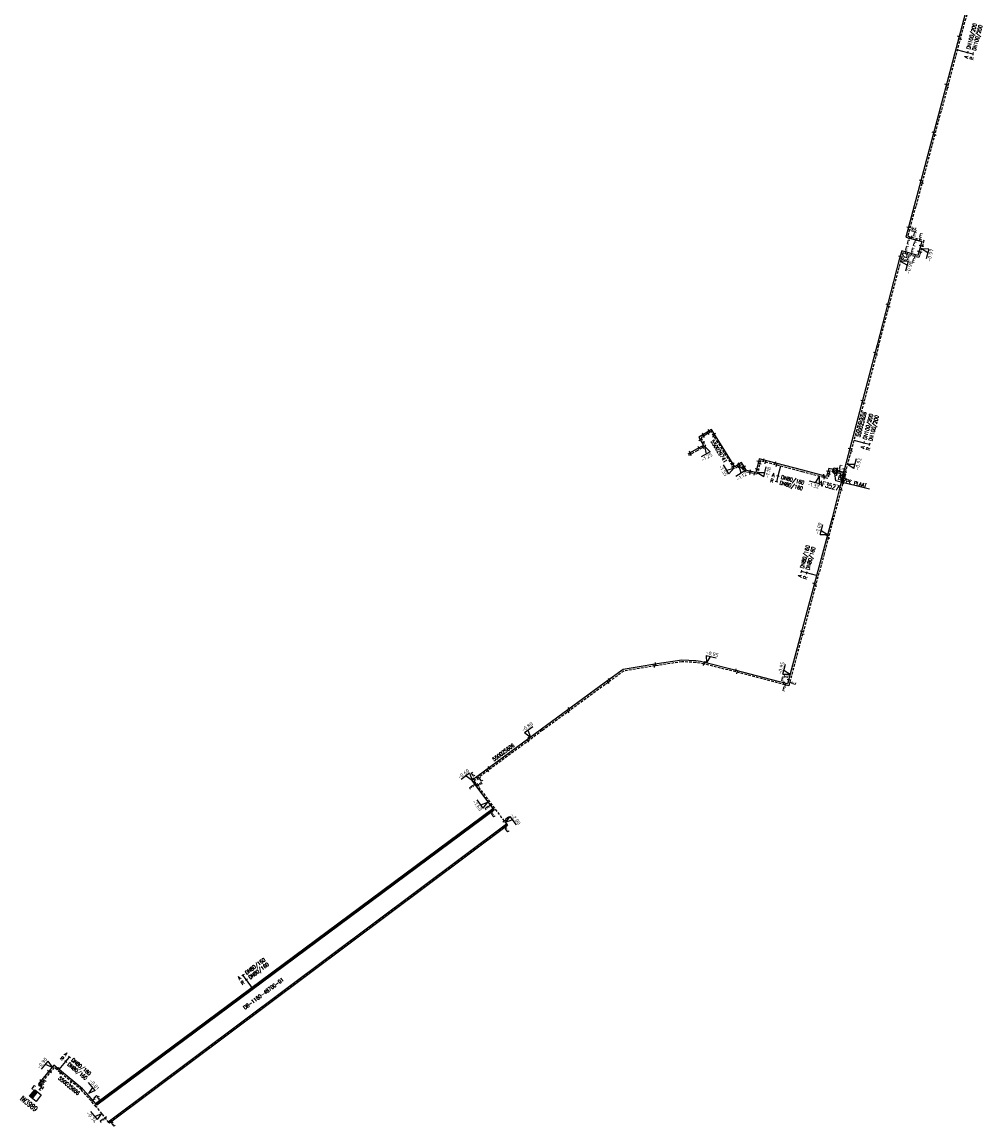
# Model space of a CAD drawing. Header units: millimetres. Extents: x 0 to 118318689, y 0 to 490460760.
# Tile 90 of 117: x 116280607 to 116512785, y 487153398 to 487419960. Entities that reach past the tile are written whole.
import ezdxf
from ezdxf.enums import TextEntityAlignment as Align

# ---------------------------------------------------------------- set-up
doc = ezdxf.new("R2010")
doc.units = ezdxf.units.MM
doc.header["$LTSCALE"] = 200
doc.linetypes.add('HIDDEN2', pattern=[4.7625, 3.175, -1.5875])
doc.layers.get('0').update_dxf_attribs({"color": 8})
for name, color, linetype in [('WT-C-AFSLUITER', 7, 'Continuous'), ('WT-C-kastWM', 7, 'Continuous'), ('WT-C-mof', 7, 'Continuous'), ('WT-C-tstuk', 7, 'Continuous'), ('WT-C-VERLOOP', 7, 'Continuous'), ('WT-I-diam', 7, 'Continuous'), ('WT-I-info', 7, 'Continuous'), ('WT-I-NAP', 7, 'Continuous'), ('WT-L-aanvoer', 6, 'Continuous'), ('WT-L-MANTELBUIS', 6, 'Continuous'), ('WT-L-retour', 6, 'HIDDEN2')]:
    doc.layers.add(name, color=color, linetype=linetype)
doc.styles.add('DIN17', font='ROMANS.SHX', dxfattribs={"width": 0.9})
doc.styles.add('ISOCP', font='ISOCP.SHX')

# ---------------------------------------------------------------- blocks, each defined once
blk = doc.blocks.new('LR-VERL')
at = {"color": 0, "linetype": 'ByBlock', "lineweight": -2}
blk.add_lwpolyline([(1.08, 0), (-1.08, -1.25), (-1.08, 1.25)], close=True, dxfattribs=at)
blk = doc.blocks.new('LR-mof')
at = {"color": 0, "linetype": 'ByBlock', "lineweight": -2}
blk.add_line((0, -0.75), (0, 0.75), dxfattribs=at)
blk = doc.blocks.new('LR-mofD')
at = {"color": 0, "linetype": 'ByBlock', "lineweight": -2}
blk.add_line((0, -0.75), (0, 0.75), dxfattribs=at)
at = {"color": 1, "linetype": 'ByBlock', "lineweight": -3, "style": 'DIN17', "width": 0.9}
blk.add_attdef('*1', text='', height=1.8, dxfattribs=at).set_placement((0, 2), align=Align.MIDDLE)
blk = doc.blocks.new('nap1')
at = {"color": 0, "linetype": 'Continuous'}
for p, q in [((-1, 3.5), (0, 0)), ((-1, 3.5), (4, 3.5)), ((1, 3.5), (0, 0))]:
    blk.add_line(p, q, dxfattribs=at)
at = {"color": 0, "linetype": 'Continuous', "style": 'ISOCP'}
for tag, p in [('*1', (1.7, 5)), ('*2', (4, 1.5))]:
    blk.add_attdef(tag, text='', height=1.8, dxfattribs=at).set_placement(p, align=Align.MIDDLE)
blk = doc.blocks.new('LR-tso')
blk.add_lwpolyline([(-0.375, -0.375), (0.375, -0.375), (0.375, 0.375), (-0.375, 0.375)], close=True)
blk = doc.blocks.new('LR-AFS')
at = {"color": 0, "lineweight": -3, "const_width": 0.7}
blk.add_lwpolyline([(0, -1.5), (0, 1.5)], dxfattribs=at)
at = {"color": 7, "linetype": 'ByBlock', "lineweight": -2, "style": 'DIN17', "width": 0.9}
blk.add_attdef('*1', text='', height=2.5, dxfattribs=at).set_placement((0, 5), align=Align.MIDDLE)
at = {"color": 0, "linetype": 'ByBlock', "lineweight": -2, "style": 'DIN17', "width": 0.3, "flags": 1}
for tag, p in [('*2', (2.5, 1.5)), ('OCODE', (-7.5, -2.5)), ('ST', (-7.5, -5)), ('VCODE', (-2.5, -5)), ('NCODE', (-2.5, -2.5)), ('NIVO', (2.5, -5)), ('BC', (2.5, -2.5)), ('IMM', (7.5, -5)), ('RK', (7.5, -2.5)), ('VERTR', (-7.5, -10)), ('FABR', (-7.5, -7.5)), ('OPBLEN', (-2.5, -10)), ('TYPE', (-2.5, -7.5)), ('OPBOUW', (2.5, -7.5)), ('HULPST', (2.5, -10)), ('VERLSP', (7.5, -10)), ('BEDIEN', (7.5, -7.5)), ('BORDL', (-7.5, -15)), ('DEKM', (-7.5, -12.5)), ('PDATUM', (-2.5, -12.5)), ('BORDX', (-2.5, -15)), ('BORDY', (2.5, -15)), ('OPM', (2.5, -12.5)), ('BORDZ', (7.5, -15)), ('BORD', (7.5, -12.5))]:
    blk.add_attdef(tag, text='', height=1.8, dxfattribs=at).set_placement(p, align=Align.MIDDLE)
blk = doc.blocks.new('nap2')
at = {"color": 0, "linetype": 'Continuous'}
for p, q in [((1, 3.5), (-4, 3.5)), ((-1, 3.5), (0, 0)), ((1, 3.5), (0, 0))]:
    blk.add_line(p, q, dxfattribs=at)
at = {"color": 0, "linetype": 'Continuous', "style": 'ISOCP'}
for tag, p in [('*1', (-1.5, 5)), ('*2', (-4, 1.5))]:
    blk.add_attdef(tag, text='', height=1.8, dxfattribs=at).set_placement(p, align=Align.MIDDLE)
blk = doc.blocks.new('LR-kastWM')
at = {"color": 0, "linetype": 'ByBlock', "lineweight": -3}
blk.add_lwpolyline([(-2, 2), (2, 2), (2, -2), (-2, -2)], close=True, dxfattribs=at)
at = {"color": 0}
blk.add_solid([(-2, -2), (0, -2), (-2, 2), (0, 2)], dxfattribs=at)
at = {"color": 7, "linetype": 'ByBlock', "lineweight": -3, "style": 'DIN17', "width": 0.7}
for tag, p in [('*1', (0, 5)), ('*2', (0, -5))]:
    blk.add_attdef(tag, text='', height=2.5, dxfattribs=at).set_placement(p, align=Align.MIDDLE)
at = {"color": 0, "linetype": 'ByBlock', "lineweight": -2, "style": 'DIN17', "width": 0.3, "flags": 1}
for tag, p in [('OCODE', (4.5, 1.25)), ('NCODE', (9.5, 1.25)), ('BC', (14.5, 1.25)), ('RK', (19.5, 1.25)), ('ST', (4.5, -1.25)), ('VCODE', (9.5, -1.25)), ('NIVO', (14.5, -1.25)), ('IMM', (19.5, -1.25))]:
    blk.add_attdef(tag, text='', height=1.8, dxfattribs=at).set_placement(p, align=Align.MIDDLE)
blk = doc.blocks.new('LR-hyp')
at = {"color": 7, "linetype": 'ByBlock', "lineweight": -3, "style": 'DIN17', "width": 0.9}
blk.add_attdef('*1', text='', height=1.8, dxfattribs=at).set_placement((0, 0), align=Align.MIDDLE)
at = {"color": 7, "linetype": 'ByBlock', "lineweight": -2, "style": 'DIN17', "width": 0.9, "flags": 1}
blk.add_attdef('*2', text='', height=1.8, dxfattribs=at).set_placement((0, -5), align=Align.MIDDLE)
blk = doc.blocks.new('LR-DIAB2')
at = {"color": 0, "linetype": 'Continuous', "lineweight": -3}
blk.add_line((0, 5), (0, 7.8), dxfattribs=at)
at = {"color": 0, "lineweight": -3}
blk.add_line((0, 0), (0, 5), dxfattribs=at)
for points in [[(0.61, 7.8), (0, 7.8), (-0.61, 7.8)], [(0.61, 5), (0, 5), (-0.61, 5)]]:
    blk.add_lwpolyline(points, dxfattribs=at)
at = {"color": 1, "lineweight": -3, "style": 'DIN17', "width": 0.9}
for tag, p in [('*1', (-1.61, 7.8)), ('*2', (-1.61, 5.02))]:
    blk.add_attdef(tag, text='', height=1.8, dxfattribs=at).set_placement(p, align=Align.MIDDLE_RIGHT)
for tag, p in [('*11', (1.61, 7.8)), ('*12', (1.61, 5))]:
    blk.add_attdef(tag, text='', height=1.8, dxfattribs=at).set_placement(p, align=Align.MIDDLE_LEFT)
blk = doc.blocks.new('LR-DIAO2')
at = {"color": 0, "lineweight": -3}
blk.add_line((0, 0), (0, -5), dxfattribs=at)
at = {"color": 0, "linetype": 'Continuous', "lineweight": -3}
blk.add_line((0, -5), (0, -7.8), dxfattribs=at)
at = {"color": 0, "lineweight": -3}
for points in [[(0.61, -5), (0, -5), (-0.61, -5)], [(0.61, -7.8), (0, -7.8), (-0.61, -7.8)]]:
    blk.add_lwpolyline(points, dxfattribs=at)
at = {"color": 1, "lineweight": -3, "style": 'DIN17', "width": 0.9}
for tag, p in [('*1', (-1.61, -5)), ('*2', (-1.61, -7.78))]:
    blk.add_attdef(tag, text='', height=1.8, dxfattribs=at).set_placement(p, align=Align.MIDDLE_RIGHT)
for tag, p in [('*11', (1.61, -5)), ('*12', (1.61, -7.8))]:
    blk.add_attdef(tag, text='', height=1.8, dxfattribs=at).set_placement(p, align=Align.MIDDLE_LEFT)

msp = doc.modelspace()

# ---------------------------------------------------------------- linework, layer by layer
at = {"layer": 'WT-I-info'}
for p, q in [((116476381, 487311122), (116476662, 487312289)), ((116476381, 487311122), (116477158, 487310935)), ((116476662, 487312289), (116477440, 487312101)), ((116477046, 487309187), (116476769, 487310980)), ((116477440, 487312101), (116477158, 487310935)), ((116485168, 487307199), (116477046, 487309187))]:
    msp.add_line(p, q, dxfattribs=at)
at = {"layer": 'WT-L-aanvoer'}
for p, q in [((116512399, 487437494), (116503508, 487404036)), ((116503508, 487404036), (116493938, 487368022)), ((116493938, 487368022), (116497791, 487366940)), ((116497791, 487366940), (116496811, 487363569)), ((116492970, 487364685), (116492367, 487362612)), ((116496811, 487363569), (116492970, 487364685)), ((116492367, 487362612), (116486992, 487342036)), ((116486992, 487342036), (116480046, 487315482)), ((116447048, 487321599), (116445474, 487320615)), ((116450439, 487316168), (116447048, 487321599)), ((116445474, 487320615), (116443983, 487319729)), ((116443983, 487319729), (116445086, 487317739)), ((116443424, 487316821), (116441299, 487315646)), ((116445086, 487317739), (116443424, 487316821)), ((116452670, 487312595), (116450439, 487316168)), ((116454272, 487313603), (116452670, 487312595)), ((116455513, 487311679), (116454272, 487313603)), ((116458535, 487314468), (116457718, 487311216)), ((116469049, 487311726), (116458535, 487314468)), ((116480046, 487315482), (116478582, 487309879)), ((116457718, 487311216), (116455513, 487311679)), ((116474813, 487310222), (116469049, 487311726)), ((116475333, 487312179), (116474813, 487310222)), ((116476416, 487311892), (116475333, 487312179)), ((116477216, 487311679), (116476416, 487311892)), ((116478933, 487311223), (116477216, 487311679)), ((116478582, 487309879), (116477538, 487305699)), ((116477538, 487305699), (116476129, 487300270)), ((116476129, 487300270), (116473842, 487291633)), ((116473842, 487291633), (116470147, 487277858)), ((116470147, 487277858), (116465390, 487260121)), ((116439833, 487265853), (116433372, 487264883)), ((116443246, 487265679), (116439833, 487265853)), ((116444377, 487265515), (116443246, 487265679)), ((116445319, 487265307), (116444377, 487265515)), ((116452972, 487263413), (116445319, 487265307)), ((116425690, 487263590), (116421128, 487260280)), ((116429529, 487264236), (116425690, 487263590)), ((116433372, 487264883), (116429529, 487264236)), ((116463086, 487260739), (116452972, 487263413)), ((116421128, 487260280), (116405965, 487249209)), ((116465390, 487260121), (116463086, 487260739)), ((116405965, 487249209), (116389146, 487236777)), ((116389146, 487236777), (116394386, 487229827)), ((116394386, 487229827), (116298507, 487158627)), ((116288291, 487168075), (116284538, 487163549)), ((116295195, 487162349), (116288291, 487168075)), ((116284538, 487163549), (116285338, 487162885)), ((116285338, 487162885), (116284630, 487162030)), ((116296211, 487161208), (116295195, 487162349)), ((116298507, 487158627), (116296211, 487161208))]:
    msp.add_line(p, q, dxfattribs=at)
at = {"layer": 'WT-L-MANTELBUIS'}
for points in [[(116394535, 487229627), (116298656, 487158426), (116298358, 487158827), (116394237, 487230028)], [(116397815, 487225909), (116301692, 487154024), (116301392, 487154424), (116397515, 487226310)]]:
    msp.add_lwpolyline(points, close=True, dxfattribs=at)
at = {"layer": 'WT-L-retour'}
for p, q in [((116512785, 487437391), (116503895, 487403933)), ((116503895, 487403933), (116494426, 487368301)), ((116494426, 487368301), (116498287, 487367215)), ((116498287, 487367215), (116497084, 487363073)), ((116493242, 487364190), (116492753, 487362505)), ((116497084, 487363073), (116493242, 487364190)), ((116492753, 487362505), (116487379, 487341935)), ((116487379, 487341935), (116480433, 487315381)), ((116445672, 487320291), (116444494, 487319590)), ((116444494, 487319590), (116445603, 487317590)), ((116446927, 487321075), (116445672, 487320291)), ((116450117, 487315967), (116446927, 487321075)), ((116443608, 487316488), (116441483, 487315314)), ((116445603, 487317590), (116443608, 487316488)), ((116452550, 487312071), (116450117, 487315967)), ((116458810, 487314003), (116457997, 487310770)), ((116468953, 487311358), (116458810, 487314003)), ((116480433, 487315381), (116478855, 487309335)), ((116454156, 487313081), (116452550, 487312071)), ((116455279, 487311340), (116454156, 487313081)), ((116457997, 487310770), (116455279, 487311340)), ((116475084, 487309759), (116468953, 487311358)), ((116475566, 487311578), (116475084, 487309759)), ((116476668, 487311285), (116475566, 487311578)), ((116477364, 487311100), (116476668, 487311285)), ((116479189, 487310615), (116477364, 487311100)), ((116478855, 487309335), (116477906, 487305605)), ((116477906, 487305605), (116476497, 487300173)), ((116476497, 487300173), (116474209, 487291535)), ((116474209, 487291535), (116470514, 487277759)), ((116470514, 487277759), (116465659, 487259655)), ((116439851, 487265472), (116433431, 487264508)), ((116443209, 487265300), (116439851, 487265472)), ((116444309, 487265141), (116443209, 487265300)), ((116425841, 487263230), (116421352, 487259973)), ((116429592, 487263862), (116425841, 487263230)), ((116433431, 487264508), (116429592, 487263862)), ((116445233, 487264937), (116444309, 487265141)), ((116452877, 487263045), (116445233, 487264937)), ((116462988, 487260372), (116452877, 487263045)), ((116421352, 487259973), (116406190, 487248903)), ((116465659, 487259655), (116462988, 487260372)), ((116406190, 487248903), (116389680, 487236700)), ((116389680, 487236700), (116397665, 487226110)), ((116397665, 487226110), (116301542, 487154224)), ((116288341, 487167540), (116284951, 487163452)), ((116294930, 487162075), (116288341, 487167540)), ((116284951, 487163452), (116285752, 487162788)), ((116285752, 487162788), (116285044, 487161934)), ((116295927, 487160955), (116294930, 487162075)), ((116298518, 487158043), (116295927, 487160955)), ((116299907, 487156349), (116298518, 487158043)), ((116301542, 487154224), (116299907, 487156349))]:
    msp.add_line(p, q, dxfattribs=at)

# ---------------------------------------------------------------- block references
at = {"layer": 'WT-C-AFSLUITER', "linetype": 'Continuous'}
ref = msp.add_blockref('LR-AFS', (116477216, 487311679), dxfattribs=dict(at, xscale=499.9999999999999, yscale=499.9999999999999, zscale=499.9999999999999, rotation=345.1187))
ref.add_attrib('*1', 'AF3527', dxfattribs={"layer": '0', "color": 7, "linetype": 'ByBlock', "lineweight": -2, "height": 1250, "rotation": 345.1187, "style": 'DIN17', "width": 0.65}).set_placement((116475404, 487308021), align=Align.MIDDLE)
at = {"layer": 'WT-C-AFSLUITER', "linetype": 'Continuous', "xscale": 499.9999999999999, "yscale": 499.9999999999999, "zscale": 499.9999999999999, "rotation": 345.1187}
msp.add_blockref('LR-AFS', (116477364, 487311100), dxfattribs=at)
at = {"layer": 'WT-C-kastWM', "linetype": 'Continuous'}
ref = msp.add_blockref('LR-kastWM', (116283835, 487160718), dxfattribs=dict(at, xscale=500, yscale=500, zscale=500, rotation=321.4794591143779))
ref.add_attrib('*1', 'IW3989', dxfattribs={"layer": '0', "color": 7, "linetype": 'ByBlock', "lineweight": -3, "height": 1250, "rotation": 321.47946, "style": 'DIN17', "width": 0.65}).set_placement((116282278, 487158762), align=Align.MIDDLE)
at = {"layer": 'WT-C-mof', "linetype": 'Continuous'}
for p, xscale, yscale, zscale, rotation in [((116506806, 487416448), 500, 500, 500, 75.1187), ((116507058, 487415838), 500, 500, 500, 75.1187), ((116503725, 487404851), 500, 500, 500, 75.1187), ((116503976, 487404240), 500, 500, 500, 75.1187), ((116500643, 487393253), 500, 500, 500, 75.1187), ((116500894, 487392641), 500, 500, 500, 75.1187), ((116497561, 487381655), 500, 500, 500, 75.1187), ((116497812, 487381044), 500, 500, 500, 75.1187), ((116497093, 487364537), 500.0000000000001, 500.0000000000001, 500.0000000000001, 73.7982), ((116497485, 487364452), 500.0000000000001, 500.0000000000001, 500.0000000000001, 73.7982), ((116497493, 487365914), 500.0000000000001, 500.0000000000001, 500.0000000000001, 73.7982), ((116497893, 487365858), 500.0000000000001, 500.0000000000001, 500.0000000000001, 73.7982), ((116489520, 487351714), 500.0000000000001, 500.0000000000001, 500.0000000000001, 75.3585), ((116489792, 487351173), 500.0000000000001, 500.0000000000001, 500.0000000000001, 75.3585), ((116486487, 487340105), 500, 500, 500, 75.34140000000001), ((116486758, 487339560), 500, 500, 500, 75.34140000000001), ((116483450, 487328496), 500, 500, 500, 75.34140000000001), ((116483722, 487327954), 500, 500, 500, 75.34140000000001), ((116446452, 487321226), 500, 500, 500, 32.005), ((116444317, 487319125), 500, 500, 500, 299.0095), ((116445096, 487318505), 500, 500, 500, 299.0095), ((116445062, 487320370), 500, 500, 500, 30.7335), ((116445112, 487319958), 500, 500, 500, 30.7335), ((116446291, 487320678), 500, 500, 500, 32.005), ((116447601, 487319996), 500, 500, 500, 301.9831), ((116447717, 487320527), 500, 500, 500, 301.9831), ((116441894, 487315975), 500, 500, 500, 28.9233), ((116442009, 487315604), 500, 500, 500, 28.9233), ((116443979, 487317127), 500, 500, 500, 28.9233), ((116445000, 487317257), 500, 500, 500, 28.9233), ((116480413, 487316884), 500, 500, 500, 75.34140000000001), ((116480684, 487316341), 500, 500, 500, 75.34140000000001), ((116452211, 487313331), 500, 500, 500, 301.9831), ((116453679, 487313230), 500, 500, 500, 32.16800000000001), ((116458373, 487313822), 500, 500, 500, 75.89160000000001), ((116458632, 487313296), 500, 500, 500, 75.89160000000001), ((116459626, 487314183), 500, 500, 500, 345.3813), ((116460063, 487313677), 500, 500, 500, 345.3813), ((116462445, 487313448), 500, 500, 500, 345.3813), ((116462760, 487312973), 500, 500, 500, 345.3813), ((116452155, 487312703), 500, 500, 500, 301.9831), ((116453471, 487312650), 500, 500, 500, 32.16800000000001), ((116454791, 487312097), 500, 500, 500, 302.8241), ((116454901, 487312628), 500, 500, 500, 302.8241), ((116456370, 487311111), 500, 500, 500, 348.1495), ((116456383, 487311497), 500, 500, 500, 348.1495), ((116457370, 487310901), 500, 500, 500, 348.1495), ((116457907, 487311971), 500, 500, 500, 75.89160000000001), ((116458272, 487311864), 500, 500, 500, 75.89160000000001), ((116474062, 487310418), 500, 500, 500, 345.3813), ((116475136, 487311438), 500, 500, 500, 75.1373), ((116475367, 487310825), 500, 500, 500, 75.1373), ((116476416, 487311892), 500, 500, 500, 345.135), ((116476668, 487311285), 500, 500, 500, 345.1285), ((116478762, 487310567), 500, 500, 500, 75.359), ((116479121, 487311942), 500, 500, 500, 75.359), ((116479364, 487311289), 500, 500, 500, 75.359), ((116474318, 487309959), 500, 500, 500, 345.3813), ((116478421, 487309235), 499.9999999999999, 499.9999999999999, 499.9999999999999, 75.9781), ((116478659, 487308566), 500, 500, 500, 75.7273), ((116479043, 487310057), 500, 500, 500, 75.3702), ((116478000, 487307549), 499.9999999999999, 499.9999999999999, 499.9999999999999, 75.9781), ((116478251, 487306963), 500, 500, 500, 75.7273), ((116474983, 487295941), 499.9999999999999, 499.9999999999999, 499.9999999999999, 75.1669), ((116475220, 487295350), 499.9999999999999, 499.9999999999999, 499.9999999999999, 75.1669), ((116471889, 487284350), 500.0000000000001, 500.0000000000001, 500.0000000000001, 74.9854), ((116472122, 487283752), 500.0000000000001, 500.0000000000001, 500.0000000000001, 74.9854), ((116468790, 487272796), 500.0000000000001, 500.0000000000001, 500.0000000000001, 74.9854), ((116469012, 487272159), 500.0000000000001, 500.0000000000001, 500.0000000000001, 74.9854), ((116433533, 487264907), 500, 500, 500, 8.540599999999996), ((116445151, 487264955), 500.0000000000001, 500.0000000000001, 500.0000000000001, 347.5671), ((116445412, 487265284), 500, 500, 500, 346.0975999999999), ((116433211, 487264471), 499.9999999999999, 499.9999999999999, 499.9999999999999, 9.5535), ((116452930, 487263423), 500, 500, 500, 346.0975999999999), ((116453219, 487262955), 500, 500, 500, 345.1901), ((116422113, 487260525), 500.0000000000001, 500.0000000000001, 500.0000000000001, 35.9682), ((116422362, 487261175), 500.0000000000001, 500.0000000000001, 500.0000000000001, 35.9682), ((116412418, 487253450), 499.9999999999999, 499.9999999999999, 499.9999999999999, 36.13280000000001), ((116412665, 487254101), 499.9999999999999, 499.9999999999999, 499.9999999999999, 36.13280000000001), ((116402739, 487246352), 500, 500, 500, 36.47), ((116402988, 487247009), 500, 500, 500, 36.47), ((116393089, 487239219), 500, 500, 500, 36.47), ((116393328, 487239869), 500, 500, 500, 36.47), ((116287020, 487166542), 500.0000000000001, 500.0000000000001, 500.0000000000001, 50.33359999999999), ((116287450, 487166466), 500.0000000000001, 500.0000000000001, 500.0000000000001, 50.33359999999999), ((116289300, 487167238), 500, 500, 500, 320.3336), ((116285164, 487164304), 500.0000000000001, 500.0000000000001, 500.0000000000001, 50.33359999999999), ((116285490, 487164101), 500.0000000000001, 500.0000000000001, 500.0000000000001, 50.33359999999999), ((116289997, 487166166), 500, 500, 500, 320.3336), ((116292550, 487164049), 500, 500, 500, 320.3336)]:
    msp.add_blockref('LR-mof', p, dxfattribs=dict(at, xscale=xscale, yscale=yscale, zscale=zscale, rotation=rotation))
ref = msp.add_blockref('LR-mofD', (116494555, 487370345), dxfattribs=dict(at, xscale=500, yscale=500, zscale=500, rotation=75.1187))
ref.add_attrib('*1', 'E', dxfattribs={"layer": '0', "color": 1, "linetype": 'ByBlock', "lineweight": -3, "height": 900, "rotation": 75.1187, "style": 'DIN17', "width": 0.9}).set_placement((116495902, 487369576), align=Align.MIDDLE)
ref = msp.add_blockref('LR-mofD', (116494843, 487369871), dxfattribs=dict(at, xscale=500, yscale=500, zscale=500, rotation=255.1187))
ref.add_attrib('*1', 'E', dxfattribs={"layer": '0', "color": 1, "linetype": 'ByBlock', "lineweight": -3, "height": 900, "rotation": 75.1187, "style": 'DIN17', "width": 0.9}).set_placement((116495860, 487370169), align=Align.MIDDLE)
ref = msp.add_blockref('LR-mofD', (116495345, 487368042), dxfattribs=dict(at, xscale=499.9999999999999, yscale=499.9999999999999, zscale=499.9999999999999, rotation=344.3027))
ref.add_attrib('*1', 'E', dxfattribs={"layer": '0', "color": 1, "linetype": 'ByBlock', "lineweight": -3, "height": 900, "rotation": 344.3027, "style": 'DIN17', "width": 0.9}).set_placement((116496127, 487368735), align=Align.MIDDLE)
ref = msp.add_blockref('LR-mofD', (116494795, 487367781), dxfattribs=dict(at, xscale=500, yscale=500, zscale=500, rotation=164.3027))
ref.add_attrib('*1', 'E', dxfattribs={"layer": '0', "color": 1, "linetype": 'ByBlock', "lineweight": -3, "height": 900, "rotation": 344.3027, "style": 'DIN17', "width": 0.9}).set_placement((116494525, 487366819), align=Align.MIDDLE)
ref = msp.add_blockref('LR-mofD', (116496323, 487367352), dxfattribs=dict(at, xscale=500, yscale=500, zscale=500, rotation=164.3027))
ref.add_attrib('*1', 'E', dxfattribs={"layer": '0', "color": 1, "linetype": 'ByBlock', "lineweight": -3, "height": 900, "rotation": 344.3027, "style": 'DIN17', "width": 0.9}).set_placement((116496052, 487366389), align=Align.MIDDLE)
for p, xscale, yscale, zscale, rotation in [((116497304, 487367492), 499.9999999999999, 499.9999999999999, 499.9999999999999, 344.3027), ((116493891, 487364418), 500, 500, 500, 343.7982), ((116495329, 487364000), 500, 500, 500, 343.7982), ((116477903, 487311511), 500, 500, 500, 345.0534433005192), ((116396979, 487227019), 500, 500, 500, 307.017), ((116285307, 487163158), 500, 500, 500, 320.3336), ((116297629, 487159614), 500.0000000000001, 500.0000000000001, 500.0000000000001, 311.6600000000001)]:
    msp.add_blockref('LR-mofD', p, dxfattribs=dict(at, xscale=xscale, yscale=yscale, zscale=zscale, rotation=rotation)).add_auto_attribs({'*1': 'E'})
ref = msp.add_blockref('LR-mofD', (116494211, 487363908), dxfattribs=dict(at, xscale=500.0000000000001, yscale=500.0000000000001, zscale=500.0000000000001, rotation=163.7982))
ref.add_attrib('*1', 'E', dxfattribs={"layer": '0', "color": 1, "linetype": 'ByBlock', "lineweight": -3, "height": 900, "rotation": 343.7982, "style": 'DIN17', "width": 0.9}).set_placement((116494614, 487362996), align=Align.MIDDLE)
ref = msp.add_blockref('LR-mofD', (116492573, 487363320), dxfattribs=dict(at, xscale=500.0000000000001, yscale=500.0000000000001, zscale=500.0000000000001, rotation=73.7982))
ref.add_attrib('*1', 'E', dxfattribs={"layer": '0', "color": 1, "linetype": 'ByBlock', "lineweight": -3, "height": 900, "rotation": 73.7982, "style": 'DIN17', "width": 0.9}).set_placement((116493696, 487363317), align=Align.MIDDLE)
ref = msp.add_blockref('LR-mofD', (116492830, 487362771), dxfattribs=dict(at, xscale=500, yscale=500, zscale=500, rotation=253.7982))
ref.add_attrib('*1', 'E', dxfattribs={"layer": '0', "color": 1, "linetype": 'ByBlock', "lineweight": -3, "height": 900, "rotation": 73.7982, "style": 'DIN17', "width": 0.9}).set_placement((116493736, 487362586), align=Align.MIDDLE)
ref = msp.add_blockref('LR-mofD', (116496116, 487363354), dxfattribs=dict(at, xscale=500.0000000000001, yscale=500.0000000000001, zscale=500.0000000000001, rotation=163.7982))
ref.add_attrib('*1', 'E', dxfattribs={"layer": '0', "color": 1, "linetype": 'ByBlock', "lineweight": -3, "height": 900, "rotation": 343.7982, "style": 'DIN17', "width": 0.9}).set_placement((116495837, 487362394), align=Align.MIDDLE)
ref = msp.add_blockref('LR-mofD', (116478188, 487310881), dxfattribs=dict(at, xscale=500, yscale=500, zscale=500, rotation=165.1187))
ref.add_attrib('*1', 'E', dxfattribs={"layer": '0', "color": 1, "linetype": 'ByBlock', "lineweight": -3, "height": 900, "rotation": 345.1187, "style": 'DIN17', "width": 0.9}).set_placement((116477931, 487309915), align=Align.MIDDLE)
at = {"layer": 'WT-C-mof', "xscale": 499.9999999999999, "yscale": 499.9999999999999, "zscale": 499.9999999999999, "rotation": 255.359}
msp.add_blockref('LR-mof', (116478855, 487309335), dxfattribs=at)
at = {"layer": 'WT-C-mof', "linetype": 'Continuous'}
ref = msp.add_blockref('LR-mofD', (116464542, 487260348), dxfattribs=dict(at, xscale=500.0000000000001, yscale=500.0000000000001, zscale=500.0000000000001, rotation=344.9854000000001))
ref.add_attrib('*1', 'E', dxfattribs={"layer": '0', "color": 1, "linetype": 'ByBlock', "lineweight": -3, "height": 900, "rotation": 344.9854, "style": 'DIN17', "width": 0.9}).set_placement((116464264, 487261332), align=Align.MIDDLE)
ref = msp.add_blockref('LR-mofD', (116464789, 487259889), dxfattribs=dict(at, xscale=500, yscale=500, zscale=500, rotation=164.9854))
ref.add_attrib('*1', 'E', dxfattribs={"layer": '0', "color": 1, "linetype": 'ByBlock', "lineweight": -3, "height": 900, "rotation": 344.9854, "style": 'DIN17', "width": 0.9}).set_placement((116464530, 487258923), align=Align.MIDDLE)
ref = msp.add_blockref('LR-mofD', (116465661, 487261132), dxfattribs=dict(at, xscale=500.0000000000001, yscale=500.0000000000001, zscale=500.0000000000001, rotation=74.9854))
ref.add_attrib('*1', 'E', dxfattribs={"layer": '0', "color": 1, "linetype": 'ByBlock', "lineweight": -3, "height": 900, "rotation": 74.9854, "style": 'DIN17', "width": 0.9}).set_placement((116465021, 487262002), align=Align.MIDDLE)
ref = msp.add_blockref('LR-mofD', (116465897, 487260546), dxfattribs=dict(at, xscale=500, yscale=500, zscale=500, rotation=254.9854))
ref.add_attrib('*1', 'E', dxfattribs={"layer": '0', "color": 1, "linetype": 'ByBlock', "lineweight": -3, "height": 900, "rotation": 74.9854, "style": 'DIN17', "width": 0.9}).set_placement((116466863, 487260287), align=Align.MIDDLE)
ref = msp.add_blockref('LR-mofD', (116389668, 487237163), dxfattribs=dict(at, xscale=500, yscale=500, zscale=500, rotation=36.47))
ref.add_attrib('*1', 'E', dxfattribs={"layer": '0', "color": 1, "linetype": 'ByBlock', "lineweight": -3, "height": 900, "rotation": 36.47, "style": 'DIN17', "width": 0.9}).set_placement((116389439, 487238308), align=Align.MIDDLE)
ref = msp.add_blockref('LR-mofD', (116389881, 487235802), dxfattribs=dict(at, xscale=500, yscale=500, zscale=500, rotation=127.017))
ref.add_attrib('*1', 'E', dxfattribs={"layer": '0', "color": 1, "linetype": 'ByBlock', "lineweight": -3, "height": 900, "rotation": 307.017, "style": 'DIN17', "width": 0.9}).set_placement((116389083, 487235200), align=Align.MIDDLE)
ref = msp.add_blockref('LR-mofD', (116390283, 487235900), dxfattribs=dict(at, xscale=500, yscale=500, zscale=500, rotation=307.017))
ref.add_attrib('*1', 'E', dxfattribs={"layer": '0', "color": 1, "linetype": 'ByBlock', "lineweight": -3, "height": 900, "rotation": 307.017, "style": 'DIN17', "width": 0.9}).set_placement((116391180, 487235871), align=Align.MIDDLE)
ref = msp.add_blockref('LR-mofD', (116390506, 487237311), dxfattribs=dict(at, xscale=499.9999999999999, yscale=499.9999999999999, zscale=499.9999999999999, rotation=216.47))
ref.add_attrib('*1', 'E', dxfattribs={"layer": '0', "color": 1, "linetype": 'ByBlock', "lineweight": -3, "height": 900, "rotation": 36.47, "style": 'DIN17', "width": 0.9}).set_placement((116391324, 487237107), align=Align.MIDDLE)
ref = msp.add_blockref('LR-mofD', (116393652, 487230801), dxfattribs=dict(at, xscale=500, yscale=500, zscale=500, rotation=127.017))
ref.add_attrib('*1', 'E', dxfattribs={"layer": '0', "color": 1, "linetype": 'ByBlock', "lineweight": -3, "height": 900, "rotation": 307.017, "style": 'DIN17', "width": 0.9}).set_placement((116392854, 487230199), align=Align.MIDDLE)
ref = msp.add_blockref('LR-mofD', (116393712, 487229327), dxfattribs=dict(at, xscale=500, yscale=500, zscale=500, rotation=216.5979))
ref.add_attrib('*1', 'E', dxfattribs={"layer": '0', "color": 1, "linetype": 'ByBlock', "lineweight": -3, "height": 900, "rotation": 36.5979, "style": 'DIN17', "width": 0.9}).set_placement((116394308, 487228524), align=Align.MIDDLE)
ref = msp.add_blockref('LR-mofD', (116397074, 487225667), dxfattribs=dict(at, xscale=500, yscale=500, zscale=500, rotation=216.791))
ref.add_attrib('*1', 'E', dxfattribs={"layer": '0', "color": 1, "linetype": 'ByBlock', "lineweight": -3, "height": 900, "rotation": 36.791, "style": 'DIN17', "width": 0.9}).set_placement((116397673, 487224866), align=Align.MIDDLE)
ref = msp.add_blockref('LR-mofD', (116284883, 487163262), dxfattribs=dict(at, xscale=500, yscale=500, zscale=500, rotation=320.3336))
ref.add_attrib('*1', 'E', dxfattribs={"layer": '0', "color": 1, "linetype": 'ByBlock', "lineweight": -3, "height": 900, "rotation": 320.3336, "style": 'DIN17', "width": 0.9}).set_placement((116283360, 487162699), align=Align.MIDDLE)
ref = msp.add_blockref('LR-mofD', (116299273, 487159195), dxfattribs=dict(at, xscale=500, yscale=500, zscale=500, rotation=36.5979))
ref.add_attrib('*1', 'E', dxfattribs={"layer": '0', "color": 1, "linetype": 'ByBlock', "lineweight": -3, "height": 900, "rotation": 36.5979, "style": 'DIN17', "width": 0.9}).set_placement((116299243, 487160046), align=Align.MIDDLE)
ref = msp.add_blockref('LR-mofD', (116300695, 487155325), dxfattribs=dict(at, xscale=499.9999999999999, yscale=499.9999999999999, zscale=499.9999999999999, rotation=127.57))
ref.add_attrib('*1', 'E', dxfattribs={"layer": '0', "color": 1, "linetype": 'ByBlock', "lineweight": -3, "height": 900, "rotation": 307.57, "style": 'DIN17', "width": 0.9}).set_placement((116299902, 487154715), align=Align.MIDDLE)
ref = msp.add_blockref('LR-mofD', (116302037, 487154594), dxfattribs=dict(at, xscale=500, yscale=500, zscale=500, rotation=216.791))
ref.add_attrib('*1', 'E', dxfattribs={"layer": '0', "color": 1, "linetype": 'ByBlock', "lineweight": -3, "height": 900, "rotation": 36.791, "style": 'DIN17', "width": 0.9}).set_placement((116302636, 487153793), align=Align.MIDDLE)
at = {"layer": 'WT-C-tstuk', "linetype": 'Continuous', "xscale": 500, "yscale": 500, "zscale": 500}
for p, rotation in [((116478933, 487311223), 75.359), ((116479189, 487310615), 75.3702)]:
    msp.add_blockref('LR-tso', p, dxfattribs=dict(at, rotation=rotation))
at = {"layer": 'WT-C-VERLOOP', "linetype": 'Continuous', "xscale": 499.9999999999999, "yscale": 499.9999999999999, "zscale": 499.9999999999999, "rotation": 255.359}
for p in [(116478582, 487309879), (116478855, 487309335)]:
    msp.add_blockref('LR-VERL', p, dxfattribs=at)
at = {"layer": 'WT-I-diam', "linetype": 'Continuous'}
for name, p, xscale, yscale, zscale, rotation, values in [('LR-DIAO2', (116506380, 487413287), 500, 500, 500, 75.11866483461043, {'*1': 'A', '*11': 'DN100/200', '*2': 'R', '*12': 'DN100/200'}), ('LR-DIAO2', (116481381, 487319004), 500, 500, 500, 75.34136458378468, {'*1': 'A', '*11': 'DN100/200', '*2': 'R', '*12': 'DN100/200'}), ('LR-DIAO2', (116463701, 487312728), 500, 500, 500, 345.3813344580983, {'*1': 'A', '*11': 'DN80/160', '*2': 'R', '*12': 'DN80/160'}), ('LR-DIAB2', (116472406, 487286278), 500, 500, 500, 74.9854185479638, {'*1': 'A', '*11': 'DN80/160', '*2': 'R', '*12': 'DN80/160'}), ('LR-DIAB2', (116336257, 487186660), 500, 500, 500, 36.5979191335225, {'*1': 'A', '*11': 'DN80/160', '*2': 'R', '*12': 'DN80/160'}), ('LR-DIAB2', (116289562, 487167021), 499.9999999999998, 499.9999999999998, 499.9999999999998, 320.3335558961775, {'*1': 'A', '*11': 'DN80/160', '*2': 'R', '*12': 'DN80/160'})]:
    msp.add_blockref(name, p, dxfattribs=dict(at, xscale=xscale, yscale=yscale, zscale=zscale, rotation=rotation)).add_auto_attribs(values)
at = {"layer": 'WT-I-info', "linetype": 'Continuous', "xscale": 500.0000000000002, "yscale": 500.0000000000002, "zscale": 500.0000000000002}
for p, rotation in [((116483244, 487322803), 75.1186648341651), ((116396776, 487243623), 36.46996794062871), ((116291950, 487163112), 320.3335558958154)]:
    msp.add_blockref('LR-hyp', p, dxfattribs=dict(at, rotation=rotation)).add_auto_attribs({'*1': '550025606'})
at = {"layer": 'WT-I-info', "linetype": 'Continuous'}
ref = msp.add_blockref('LR-hyp', (116448833, 487316298), dxfattribs=dict(at, xscale=500, yscale=500, zscale=500, rotation=301.9831))
ref.add_attrib('*1', '550029741', dxfattribs={"layer": '0', "color": 0, "linetype": 'ByBlock', "lineweight": -3, "height": 900, "rotation": 301.9831, "style": 'DIN17', "width": 0.9}).set_placement((116448833, 487316298), align=Align.MIDDLE)
ref = msp.add_blockref('LR-hyp', (116338894, 487185368), dxfattribs=dict(at, xscale=499.9999999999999, yscale=499.9999999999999, zscale=499.9999999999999, rotation=36.791))
ref.add_attrib('*1', 'DB-1160-48700-01', dxfattribs={"layer": '0', "color": 0, "linetype": 'ByBlock', "lineweight": -3, "height": 900, "rotation": 36.791, "style": 'DIN17', "width": 0.9}).set_placement((116338894, 487185368), align=Align.MIDDLE)
at = {"layer": 'WT-I-NAP', "linetype": 'Continuous'}
ref = msp.add_blockref('nap1', (116497693, 487365170), dxfattribs=dict(at, xscale=500, yscale=500, zscale=500, rotation=253.7982452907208))
ref.add_attrib('*1', '-0.97', dxfattribs={"layer": '0', "color": 1, "linetype": 'Continuous', "height": 900, "rotation": 73.79825, "style": 'ISOCP'}).set_placement((116499857, 487363656), align=Align.MIDDLE)
ref = msp.add_blockref('nap1', (116492660, 487362150), dxfattribs=dict(at, xscale=500, yscale=500, zscale=500, rotation=255.3584929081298))
ref.add_attrib('*1', '-0.98', dxfattribs={"layer": '0', "color": 1, "linetype": 'Continuous', "height": 900, "rotation": 75.35849, "style": 'ISOCP'}).set_placement((116494864, 487360695), align=Align.MIDDLE)
ref = msp.add_blockref('nap1', (116445431, 487317495), dxfattribs=dict(at, xscale=500, yscale=500, zscale=500, rotation=208.9233425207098))
ref.add_attrib('*1', '-1.25', dxfattribs={"layer": '0', "color": 1, "linetype": 'Continuous', "height": 900, "rotation": 28.92334, "style": 'ISOCP'}).set_placement((116445896, 487314896), align=Align.MIDDLE)
ref = msp.add_blockref('nap1', (116452449, 487312232), dxfattribs=dict(at, xscale=500, yscale=500, zscale=500, rotation=121.9830578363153))
ref.add_attrib('*1', '-1.55', dxfattribs={"layer": '0', "color": 1, "linetype": 'Continuous', "height": 900, "rotation": 301.98306, "style": 'ISOCP'}).set_placement((116449878, 487311630), align=Align.MIDDLE)
ref = msp.add_blockref('nap2', (116479841, 487313112), dxfattribs=dict(at, xscale=499.9999999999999, yscale=499.9999999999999, zscale=499.9999999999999, rotation=255.3702447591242))
ref.add_attrib('*1', '-0.92', dxfattribs={"layer": '0', "color": 1, "linetype": 'Continuous', "height": 900, "rotation": 75.37024, "style": 'ISOCP', "oblique": 360}).set_placement((116482449, 487313206), align=Align.MIDDLE)
ref = msp.add_blockref('nap1', (116453697, 487312792), dxfattribs=dict(at, xscale=500, yscale=500, zscale=500, rotation=212.1679661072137))
ref.add_attrib('*1', '-1.12', dxfattribs={"layer": '0', "color": 1, "linetype": 'Continuous', "height": 900, "rotation": 32.16797, "style": 'ISOCP'}).set_placement((116454308, 487310223), align=Align.MIDDLE)
ref = msp.add_blockref('nap2', (116458074, 487311077), dxfattribs=dict(at, xscale=500, yscale=500, zscale=500, rotation=255.8916229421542))
ref.add_attrib('*1', '-1.18', dxfattribs={"layer": '0', "color": 1, "linetype": 'Continuous', "height": 900, "rotation": 75.89162, "style": 'ISOCP'}).set_placement((116460682, 487311195), align=Align.MIDDLE)
ref = msp.add_blockref('nap1', (116473062, 487310286), dxfattribs=dict(at, xscale=500, yscale=500, zscale=500, rotation=165.3813344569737))
ref.add_attrib('*1', '-1.32', dxfattribs={"layer": '0', "color": 1, "linetype": 'Continuous', "height": 900, "rotation": 345.38133, "style": 'ISOCP'}).set_placement((116471609, 487308082), align=Align.MIDDLE)
ref = msp.add_blockref('nap1', (116475067, 487296256), dxfattribs=dict(at, xscale=500.0000000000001, yscale=500.0000000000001, zscale=500.0000000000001, rotation=75.16689940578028))
ref.add_attrib('*1', '-1.00', dxfattribs={"layer": '0', "color": 1, "linetype": 'Continuous', "height": 900, "rotation": 75.1669, "style": 'ISOCP'}).set_placement((116472868, 487297719), align=Align.MIDDLE)
ref = msp.add_blockref('nap1', (116445785, 487265192), dxfattribs=dict(at, xscale=500, yscale=500, zscale=500, rotation=346.097569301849))
ref.add_attrib('*1', '-0.95', dxfattribs={"layer": '0', "color": 1, "linetype": 'Continuous', "height": 900, "rotation": 346.09757, "style": 'ISOCP'}).set_placement((116447211, 487267414), align=Align.MIDDLE)
ref = msp.add_blockref('nap1', (116466026, 487262491), dxfattribs=dict(at, xscale=500.0000000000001, yscale=500.0000000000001, zscale=500.0000000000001, rotation=74.9854185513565))
ref.add_attrib('*1', '-0.95', dxfattribs={"layer": '0', "color": 1, "linetype": 'Continuous', "height": 900, "rotation": 74.98542, "style": 'ISOCP'}).set_placement((116463831, 487263960), align=Align.MIDDLE)
ref = msp.add_blockref('nap1', (116403323, 487247256), dxfattribs=dict(at, xscale=499.9999999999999, yscale=499.9999999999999, zscale=499.9999999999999, rotation=36.4699679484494))
ref.add_attrib('*1', '-0.80', dxfattribs={"layer": '0', "color": 1, "linetype": 'Continuous', "height": 900, "rotation": 36.46997, "style": 'ISOCP'}).set_placement((116402521, 487249772), align=Align.MIDDLE)
ref = msp.add_blockref('nap2', (116389265, 487236866), dxfattribs=dict(at, xscale=500, yscale=500, zscale=500, rotation=36.46996793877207))
ref.add_attrib('*1', '-0.60', dxfattribs={"layer": '0', "color": 1, "linetype": 'Continuous', "height": 900, "rotation": 36.46997, "style": 'ISOCP'}).set_placement((116387176, 487238430), align=Align.MIDDLE)
ref = msp.add_blockref('nap1', (116393037, 487231616), dxfattribs=dict(at, xscale=500, yscale=500, zscale=500, rotation=127.017017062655))
ref.add_attrib('*1', '-1.60', dxfattribs={"layer": '0', "color": 1, "linetype": 'Continuous', "height": 900, "rotation": 307.01702, "style": 'ISOCP'}).set_placement((116390529, 487230790), align=Align.MIDDLE)
ref = msp.add_blockref('nap1', (116397254, 487226656), dxfattribs=dict(at, xscale=500, yscale=500, zscale=500, rotation=307.0170170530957))
ref.add_attrib('*1', '-2.00', dxfattribs={"layer": '0', "color": 1, "linetype": 'Continuous', "height": 900, "rotation": 307.01702, "style": 'ISOCP'}).set_placement((116399762, 487227482), align=Align.MIDDLE)
ref = msp.add_blockref('nap2', (116287859, 487167554), dxfattribs=dict(at, xscale=500, yscale=500, zscale=500, rotation=50.33355589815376))
ref.add_attrib('*1', '-0.90', dxfattribs={"layer": '0', "color": 1, "linetype": 'Continuous', "height": 900, "rotation": 50.33356, "style": 'ISOCP'}).set_placement((116285455, 487168572), align=Align.MIDDLE)
ref = msp.add_blockref('nap2', (116296607, 487161198), dxfattribs=dict(at, xscale=500, yscale=500, zscale=500, rotation=310.571961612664))
ref.add_attrib('*1', '-0.81', dxfattribs={"layer": '0', "color": 1, "linetype": 'Continuous', "height": 900, "rotation": 310.57196, "style": 'ISOCP'}).set_placement((116298018, 487163394), align=Align.MIDDLE)
ref = msp.add_blockref('nap1', (116299858, 487156409), dxfattribs=dict(at, xscale=500, yscale=500, zscale=500, rotation=129.3488836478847))
ref.add_attrib('*1', '-0.74', dxfattribs={"layer": '0', "color": 1, "linetype": 'Continuous', "height": 900, "rotation": 309.34888, "style": 'ISOCP'}).set_placement((116297385, 487155482), align=Align.MIDDLE)

# ---------------------------------------------------------------- texts
at = {"layer": 'WT-I-info', "style": 'DIN17', "width": 0.9}
msp.add_text('PE PLAAT', height=900, rotation=346.44556, dxfattribs=at).set_placement((116479407, 487308728))

doc.saveas('drawing.dxf')
